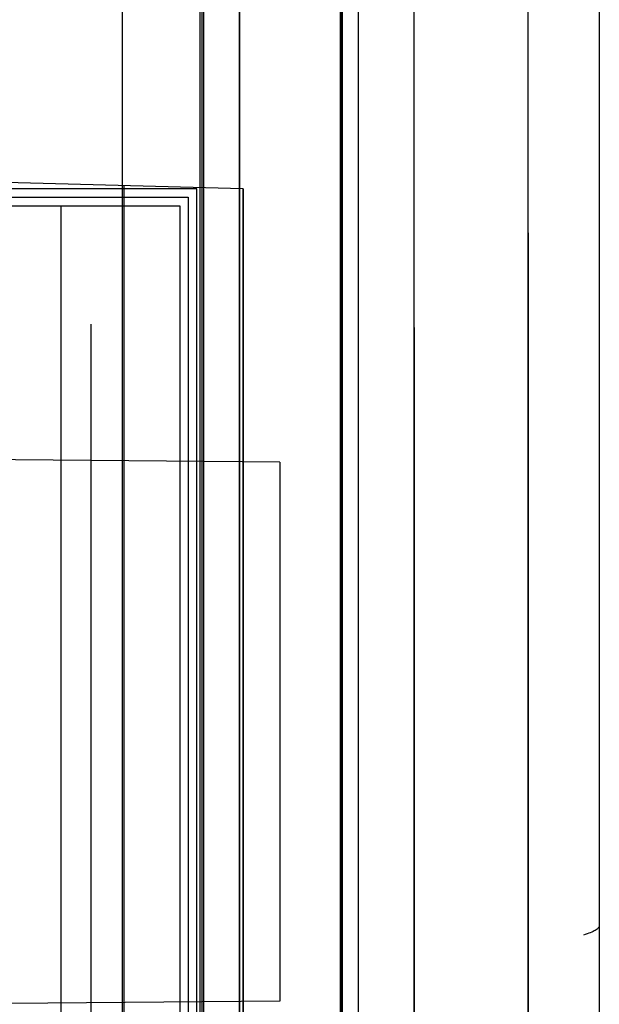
# Model space of a CAD drawing. Header units: millimetres. Extents: x -15 to 7, y 1 to 148.
# Tile 218 of 256: x 4.9 to 7.35, y 66.2 to 70.34. Entities that reach past the tile are written whole.
import ezdxf

# ---------------------------------------------------------------- set-up
doc = ezdxf.new("R2010")
doc.units = ezdxf.units.MM
doc.header["$MEASUREMENT"] = 0
doc.layers.add('Default', color=7, linetype='Continuous', true_color=0x000000)

msp = doc.modelspace()

# ---------------------------------------------------------------- linework, layer by layer
at = {"layer": 'Default', "color": 254, "true_color": 0xcad1ee, "extrusion": (1, -2.00948e-16, -7.95227e-16)}
msp.add_lwpolyline([(66.5328, -28.1469), (71.318, -28.8683), (76.0869, -29.7242), (80.8336, -30.7138), (85.5527, -31.8362), (90.2385, -33.0903), (94.8856, -34.4745), (99.4885, -35.9868), (104.042, -37.6253)], dxfattribs=at)
at = {"layer": 'Default', "color": 254, "true_color": 0xcad1ee, "extrusion": (1, -2.57601e-16, -2.0512e-15)}
msp.add_lwpolyline([(66.4919, -28.3937), (71.2722, -29.1142), (76.0362, -29.969), (80.7781, -30.9575), (85.4924, -32.0789), (90.1734, -33.3317), (94.8156, -34.7145), (99.4138, -36.2255), (103.9626, -37.8625)], dxfattribs=at)
at = {"layer": 'Default', "color": 254, "true_color": 0xcad1ee, "extrusion": (1, -4.77144e-17, -1.06334e-18)}
msp.add_lwpolyline([(103.8985, -38.054), (99.2286, -36.3752), (94.5436, -34.841), (89.8499, -33.4502), (85.1537, -32.2017), (80.4607, -31.0937), (75.7769, -30.1244), (71.1078, -29.2916), (66.4588, -28.5928)], dxfattribs=at)
at = {"layer": 'Default', "color": 254, "true_color": 0xcad1ee, "extrusion": (1, 2.56015e-15, 9.0974e-15)}
msp.add_lwpolyline([(103.8345, -38.2455), (99.2933, -36.6109), (94.7028, -35.1021), (90.0682, -33.7214), (85.3949, -32.4705), (80.6885, -31.351), (75.9543, -30.3642), (71.1982, -29.511), (66.4256, -28.7919)], dxfattribs=at)
at = {"layer": 'Default', "color": 254, "true_color": 0xcad1ee}
for points in [[(6.5659, 8.202), (6.5659, 103.3447)], [(7.345, 103.3447), (7.345, 8.202)], [(6.2552, 10.8888), (6.2552, 101.0968)], [(6.2596, 101.0968), (6.2596, 10.8888)], [(6.2639, 10.8888), (6.2639, 101.0968)], [(6.3296, 101.0968), (6.3296, 10.8888)], [(6.3296, 101.0968), (6.3296, 10.8888)], [(6.3296, 101.0968), (6.3296, 10.8888)], [(5.6639, 100.3968), (5.6639, 11.5888)], [(5.6718, 100.3968), (5.6718, 11.5888)], [(5.6796, 11.5888), (5.6796, 100.3968)], [(5.8296, 100.3968), (5.8296, 11.5888)], [(5.8296, 11.5888), (5.8296, 100.3968)], [(5.8296, 100.3968), (5.8296, 11.5888)], [(5.8296, 100.3968), (5.8296, 11.5888)], [(7.045, 40.8186), (7.045, 77.317)], [(5.3373, 63.1159), (5.3373, 75.6977)], [(5.8296, 75.6805), (5.8296, 63.1331)], [(5.8296, 75.6805), (5.8296, 63.1331)], [(5.845, 69.6334), (4.845, 69.6596)], [(5.345, 16.8493), (5.345, 69.6465)], [(5.345, 16.8493), (5.345, 69.6465)], [(5.845, 16.8624), (5.845, 69.6334)], [(5.845, 69.6334), (5.845, 16.8624)], [(5.845, 69.6334), (5.845, 16.8624)], [(7.045, 69.4471), (7.045, 28.3391)], [(5.2055, 8.2058), (5.2055, 69.0632)], [(6.5659, 69.0485), (6.5659, 8.2414)], [(6, 68.4829), (-1, 68.544)], [(6, 68.4829), (6, 66.2138)], [(6, 66.2138), (-1, 66.1528)]]:
    msp.add_lwpolyline(points, dxfattribs=at)
at = {"layer": 'Default', "color": 254, "true_color": 0xcad1ee, "extrusion": (1, 3.9437e-16, 1.49333e-15)}
msp.add_lwpolyline([(94.2588, -34.2795), (90.7835, -33.2454), (87.3062, -32.2891), (83.8294, -31.4101), (80.3554, -30.6078), (76.8865, -29.8812), (73.425, -29.2295), (69.973, -28.6518), (66.5328, -28.1469)], dxfattribs=at)
at = {"layer": 'Default', "color": 254, "true_color": 0xcad1ee, "extrusion": (1, 0, 0)}
for points in [[(72.1447, -104.5609), (69.0606, -107.6156)], [(72.1028, -104.5434), (69.4471, -107.1738)], [(69.6465, -101.0749), (69.6465, -103.3987)], [(69.6334, -103.3856), (69.6334, -101.088)], [(67.3484, -90.7096), (67.3232, -90.7099), (67.2978, -90.7108), (67.2722, -90.7122), (67.2464, -90.7142), (67.2205, -90.7169), (67.1944, -90.7201), (67.1682, -90.724), (67.1419, -90.7286), (67.1156, -90.7338), (67.0891, -90.7397), (67.0627, -90.7462), (67.0362, -90.7534), (67.0098, -90.7614), (66.9834, -90.77), (66.957, -90.7793), (66.9308, -90.7893), (66.9046, -90.8), (66.8787, -90.8114), (66.8529, -90.8236), (66.8273, -90.8364), (66.8019, -90.8499), (66.7769, -90.8641), (66.752, -90.879), (66.7276, -90.8946), (66.7034, -90.9108), (66.6796, -90.9277), (66.6562, -90.9452), (66.6333, -90.9634), (66.6108, -90.9821), (66.5887, -91.0015), (66.5672, -91.0214), (66.5461, -91.0419), (66.5256, -91.063), (66.5057, -91.0845), (66.4863, -91.1066), (66.4676, -91.1291), (66.4494, -91.152), (66.4319, -91.1754), (66.415, -91.1992), (66.3988, -91.2233), (66.3832, -91.2478), (66.3683, -91.2726), (66.3541, -91.2977), (66.3406, -91.3231), (66.3278, -91.3487), (66.3156, -91.3745), (66.3042, -91.4004), (66.2935, -91.4266), (66.2835, -91.4528), (66.2742, -91.4791), (66.2656, -91.5056), (66.2576, -91.532), (66.2504, -91.5585), (66.2439, -91.5849), (66.238, -91.6114), (66.2328, -91.6377), (66.2282, -91.664), (66.2243, -91.6902), (66.2211, -91.7163), (66.2184, -91.7422), (66.2164, -91.768), (66.215, -91.7936), (66.2141, -91.819), (66.2138, -91.8442), (66.2141, -91.8694), (66.215, -91.8948), (66.2164, -91.9204), (66.2184, -91.9461), (66.2211, -91.9721), (66.2243, -91.9981), (66.2282, -92.0243), (66.2328, -92.0506), (66.238, -92.077), (66.2439, -92.1034), (66.2504, -92.1299), (66.2576, -92.1564), (66.2656, -92.1828), (66.2742, -92.2092), (66.2835, -92.2356), (66.2935, -92.2618), (66.3042, -92.2879), (66.3156, -92.3139), (66.3278, -92.3397), (66.3406, -92.3653), (66.3541, -92.3906), (66.3683, -92.4157), (66.3832, -92.4405), (66.3988, -92.465), (66.415, -92.4892), (66.4319, -92.5129), (66.4494, -92.5363), (66.4676, -92.5593), (66.4863, -92.5818), (66.5057, -92.6038), (66.5256, -92.6254), (66.5461, -92.6464), (66.5672, -92.6669), (66.5887, -92.6869), (66.6108, -92.7062), (66.6333, -92.725), (66.6562, -92.7432), (66.6796, -92.7607), (66.7034, -92.7776), (66.7276, -92.7938), (66.752, -92.8094), (66.7769, -92.8243), (66.8019, -92.8385), (66.8273, -92.852), (66.8529, -92.8648), (66.8787, -92.8769), (66.9046, -92.8884), (66.9308, -92.8991), (66.957, -92.9091), (66.9834, -92.9184), (67.0098, -92.927), (67.0362, -92.9349), (67.0627, -92.9422), (67.0891, -92.9487), (67.1156, -92.9546), (67.1419, -92.9598), (67.1682, -92.9643), (67.1944, -92.9682), (67.2205, -92.9715), (67.2464, -92.9741), (67.2722, -92.9762), (67.2978, -92.9776), (67.3232, -92.9785), (67.3484, -92.9787)], [(67.3484, -92.9787), (67.3484, -90.7096)], [(66.5328, -28.1469), (66.2892, -28.1025), (66.0465, -28.0645), (65.8049, -28.0327), (65.5646, -28.0069), (65.3259, -27.9871), (65.0889, -27.9732), (64.8538, -27.9649), (64.6207, -27.9622), (64.3286, -27.9665), (64.0333, -27.9795), (63.7352, -28.0015), (63.4347, -28.0329), (63.132, -28.0738), (62.8277, -28.1245), (62.5221, -28.1851), (62.2158, -28.256), (61.9092, -28.3373), (61.6029, -28.429), (61.2972, -28.5313), (60.9928, -28.6443), (60.6901, -28.7681), (60.3898, -28.9025), (60.0924, -29.0476), (59.7984, -29.2033), (59.5084, -29.3696), (59.2229, -29.5462), (58.9426, -29.733), (58.6679, -29.9298), (58.3993, -30.1362), (58.1374, -30.3521), (57.8826, -30.5771), (57.6354, -30.8108), (57.3963, -31.0528), (57.1657, -31.3027), (56.9439, -31.56), (56.7313, -31.8244), (56.5283, -32.0952), (56.335, -32.372), (56.1518, -32.6542), (55.9789, -32.9413)]]:
    msp.add_lwpolyline(points, dxfattribs=at)
at = {"layer": 'Default', "color": 171, "true_color": 0x8080ff}
for points in [[(5.6503, 69.6334), (4.6503, 69.6334)], [(5.6503, 27.6838), (5.6503, 69.6334)], [(4.6145, 69.5976), (5.6145, 69.5976)], [(5.6145, 69.5976), (5.6145, 27.6301)], [(4.5788, 69.5618), (5.5788, 69.5618)], [(5.0788, 27.5764), (5.0788, 69.5618)], [(5.5788, 69.5618), (5.5788, 27.5764)]]:
    msp.add_lwpolyline(points, dxfattribs=at)
at = {"layer": 'Default', "color": 254, "true_color": 0xcad1ee, "extrusion": (-0.026159, 0.000684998, 0.999658)}
msp.add_lwpolyline([(-69.7625, 0.3128), (-69.7625, 1.3134)], dxfattribs=at)
at = {"layer": 'Default', "color": 254, "true_color": 0xcad1ee, "extrusion": (0.026159, -0.000684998, 0.999658)}
msp.add_lwpolyline([(69.7625, -6.6641), (69.7625, -5.6634)], dxfattribs=at)
at = {"layer": 'Default', "color": 171, "true_color": 0x8080ff, "extrusion": (1, 0, 0)}
msp.add_lwpolyline([(69.5618, -103.2618), (69.6334, -101.2118)], dxfattribs=at)
at = {"layer": 'Default', "color": 171, "true_color": 0x8080ff, "extrusion": (-0.001217, 0.999392, -0.034857)}
msp.add_lwpolyline([(-5.7351, -98.7233), (-5.6635, -100.7746)], dxfattribs=at)
at = {"layer": 'Default', "color": 254, "true_color": 0xcad1ee, "extrusion": (-0.026177, -0.70347, 0.710243)}
for points in [[(4.4577, -25.9695), (4.458, -25.9913), (4.4577, -26.0135), (4.4567, -26.0358), (4.4551, -26.0582), (4.4529, -26.0808), (4.45, -26.1034), (4.4464, -26.1259), (4.4421, -26.1484), (4.4371, -26.1707), (4.4314, -26.1928), (4.425, -26.2146), (4.4179, -26.2361), (4.4102, -26.2572), (4.4061, -26.2676), (4.4018, -26.2778), (4.3973, -26.2879), (4.3927, -26.2979), (4.388, -26.3077), (4.3831, -26.3174), (4.378, -26.3269), (4.3728, -26.3363), (4.3675, -26.3455), (4.362, -26.3545), (4.3564, -26.3633), (4.3506, -26.3719), (4.3447, -26.3804), (4.3387, -26.3886), (4.3326, -26.3967), (4.3264, -26.4045), (4.3201, -26.4121), (4.3137, -26.4195), (4.3072, -26.4267), (4.3005, -26.4337), (4.2938, -26.4404), (4.2871, -26.4469), (4.2802, -26.4532), (4.2733, -26.4592), (4.2663, -26.4651), (4.2593, -26.4707), (4.2522, -26.476), (4.245, -26.4811), (4.2378, -26.486), (4.2306, -26.4907), (4.2233, -26.4951), (4.2161, -26.4993), (4.2087, -26.5032), (4.2014, -26.507), (4.1941, -26.5105), (4.1867, -26.5137), (4.1794, -26.5168), (4.172, -26.5196)], [(4.172, -26.5196), (4.1612, -26.5235), (4.1502, -26.5272), (4.1393, -26.5307), (4.1283, -26.5339), (4.1172, -26.537), (4.1061, -26.5398), (4.095, -26.5423), (4.0838, -26.5447), (4.0726, -26.5468), (4.0614, -26.5487), (4.0502, -26.5504), (4.0389, -26.5518), (4.0277, -26.553), (4.0164, -26.554), (4.0051, -26.5548), (3.9938, -26.5553)]]:
    msp.add_lwpolyline(points, dxfattribs=at)
at = {"layer": 'Default', "color": 254, "true_color": 0xcad1ee, "extrusion": (0, 1, 0)}
for points in [[(-4.845, -30.8901), (-5.8296, -30.8557)], [(-6, -92.9787), (1, -93.0398)], [(1, -90.6485), (-6, -90.7096)]]:
    msp.add_lwpolyline(points, dxfattribs=at)
at = {"layer": 'Default', "color": 254, "true_color": 0xcad1ee, "extrusion": (0.010765, 0.999942, 0.000281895)}
msp.add_lwpolyline([(-5.8222, -107.6057), (-3.1011, -107.6769)], dxfattribs=at)
at = {"layer": 'Default', "color": 254, "true_color": 0xcad1ee, "extrusion": (1, 9.18631e-08, 3.28885e-14)}
msp.add_lwpolyline([(28.0939, -107.5611), (69.0673, -107.5611)], dxfattribs=at)
at = {"layer": 'Default', "color": 254, "true_color": 0xcad1ee, "extrusion": (1, 8.0911e-16, -7.73963e-16)}
msp.add_lwpolyline([(67.3484, -90.7096), (67.3736, -90.7099), (67.399, -90.7108), (67.4246, -90.7122), (67.4503, -90.7142), (67.4763, -90.7169), (67.5023, -90.7201), (67.5285, -90.724), (67.5548, -90.7286), (67.5812, -90.7338), (67.6076, -90.7397), (67.6341, -90.7462), (67.6606, -90.7534), (67.687, -90.7614), (67.7134, -90.77), (67.7398, -90.7793), (67.766, -90.7893), (67.7921, -90.8), (67.8181, -90.8114), (67.8439, -90.8236), (67.8695, -90.8364), (67.8948, -90.8499), (67.9199, -90.8641), (67.9447, -90.879), (67.9692, -90.8946), (67.9934, -90.9108), (68.0172, -90.9277), (68.0405, -90.9452), (68.0635, -90.9634), (68.086, -90.9821), (68.1081, -91.0015), (68.1296, -91.0214), (68.1506, -91.0419), (68.1711, -91.063), (68.1911, -91.0845), (68.2104, -91.1066), (68.2292, -91.1291), (68.2474, -91.152), (68.2649, -91.1754), (68.2818, -91.1992), (68.298, -91.2233), (68.3136, -91.2478), (68.3285, -91.2726), (68.3427, -91.2977), (68.3562, -91.3231), (68.369, -91.3487), (68.3811, -91.3745), (68.3926, -91.4004), (68.4033, -91.4266), (68.4133, -91.4528), (68.4226, -91.4791), (68.4312, -91.5056), (68.4391, -91.532), (68.4464, -91.5585), (68.4529, -91.5849), (68.4588, -91.6114), (68.464, -91.6377), (68.4685, -91.664), (68.4724, -91.6902), (68.4757, -91.7163), (68.4784, -91.7422), (68.4804, -91.768), (68.4818, -91.7936), (68.4827, -91.819), (68.4829, -91.8442), (68.4827, -91.8694), (68.4818, -91.8948), (68.4804, -91.9204), (68.4784, -91.9461), (68.4757, -91.9721), (68.4724, -91.9981), (68.4685, -92.0243), (68.464, -92.0506), (68.4588, -92.077), (68.4529, -92.1034), (68.4464, -92.1299), (68.4391, -92.1564), (68.4312, -92.1828), (68.4226, -92.2092), (68.4133, -92.2356), (68.4033, -92.2618), (68.3926, -92.2879), (68.3811, -92.3139), (68.369, -92.3397), (68.3562, -92.3653), (68.3427, -92.3906), (68.3285, -92.4157), (68.3136, -92.4405), (68.298, -92.465), (68.2818, -92.4892), (68.2649, -92.5129), (68.2474, -92.5363), (68.2292, -92.5593), (68.2104, -92.5818), (68.1911, -92.6038), (68.1711, -92.6254), (68.1506, -92.6464), (68.1296, -92.6669), (68.1081, -92.6869), (68.086, -92.7062), (68.0635, -92.725), (68.0405, -92.7432), (68.0172, -92.7607), (67.9934, -92.7776), (67.9692, -92.7938), (67.9447, -92.8094), (67.9199, -92.8243), (67.8948, -92.8385), (67.8695, -92.852), (67.8439, -92.8648), (67.8181, -92.8769), (67.7921, -92.8884), (67.766, -92.8991), (67.7398, -92.9091), (67.7134, -92.9184), (67.687, -92.927), (67.6606, -92.9349), (67.6341, -92.9422), (67.6076, -92.9487), (67.5812, -92.9546), (67.5548, -92.9598), (67.5285, -92.9643), (67.5023, -92.9682), (67.4763, -92.9715), (67.4503, -92.9741), (67.4246, -92.9762), (67.399, -92.9776), (67.3736, -92.9785), (67.3484, -92.9787)], dxfattribs=at)
at = {"layer": 'Default', "color": 254, "true_color": 0xcad1ee, "extrusion": (1, -2.13367e-10, -9.69267e-11)}
msp.add_lwpolyline([(55.9788, -32.9413), (56.0714, -32.785), (56.1673, -32.6295), (56.2665, -32.475), (56.3692, -32.3215), (56.4752, -32.1691), (56.5846, -32.018), (56.6974, -31.8683), (56.8135, -31.7199), (56.9329, -31.5732), (57.0557, -31.4281), (57.1816, -31.2848), (57.3109, -31.1433), (57.4433, -31.0038), (57.5789, -30.8664), (57.7176, -30.7312), (57.8594, -30.5983), (58.0042, -30.4677), (58.1519, -30.3397), (58.3026, -30.2142), (58.4561, -30.0913), (58.6123, -29.9713), (58.7712, -29.854), (58.9327, -29.7398), (59.0968, -29.6285), (59.2633, -29.5204), (59.4321, -29.4155), (59.6032, -29.3138), (59.7765, -29.2154), (59.9518, -29.1205), (60.1291, -29.029), (60.3083, -28.941), (60.4892, -28.8566), (60.6718, -28.7759), (60.8559, -28.6988), (61.0415, -28.6255), (61.2283, -28.5559), (61.4164, -28.4901), (61.6055, -28.4281), (61.7956, -28.37), (61.9866, -28.3158), (62.1783, -28.2654), (62.3706, -28.2189), (62.5635, -28.1763), (62.7567, -28.1377), (62.9501, -28.1029), (63.1438, -28.072), (63.3374, -28.045), (63.531, -28.0218), (63.7244, -28.0025), (63.9175, -27.987), (64.1102, -27.9753), (64.3023, -27.9673), (64.4939, -27.963), (64.6847, -27.9624), (64.8747, -27.9654), (65.0638, -27.972), (65.2519, -27.9822), (65.4389, -27.9958), (65.6247, -28.0128), (65.8092, -28.0332), (65.9923, -28.0568), (66.174, -28.0837), (66.3542, -28.1138), (66.5328, -28.1469)], dxfattribs=at)
at = {"layer": 'Default', "color": 254, "true_color": 0xcad1ee, "extrusion": (-0.071737, 0.989857, -0.122621)}
msp.add_lwpolyline([(-12.0652, -20.1119), (-11.828, -20.5132)], dxfattribs=at)
at = {"layer": 'Default', "color": 254, "true_color": 0xcad1ee, "extrusion": (1, -9.37827e-16, 4.15713e-15)}
msp.add_lwpolyline([(56.1952, -33.0667), (56.2854, -32.9142), (56.379, -32.7626), (56.4758, -32.6118), (56.576, -32.4621), (56.6794, -32.3135), (56.7861, -32.1661), (56.8961, -32.02), (57.0094, -31.8753), (57.1259, -31.7322), (57.2457, -31.5906), (57.3686, -31.4508), (57.4947, -31.3129), (57.6239, -31.1768), (57.7562, -31.0428), (57.8915, -30.9109), (58.0299, -30.7812), (58.1711, -30.6539), (58.3153, -30.529), (58.4623, -30.4066), (58.612, -30.2868), (58.7645, -30.1697), (58.9195, -30.0554), (59.0771, -29.9439), (59.2372, -29.8354), (59.3996, -29.73), (59.5644, -29.6276), (59.7314, -29.5285), (59.9004, -29.4326), (60.0715, -29.34), (60.2445, -29.2508), (60.4193, -29.1651), (60.5959, -29.0828), (60.774, -29.0041), (60.9537, -28.929), (61.1347, -28.8575), (61.317, -28.7897), (61.5005, -28.7256), (61.6851, -28.6652), (61.8706, -28.6086), (62.0569, -28.5557), (62.2439, -28.5067), (62.4316, -28.4614), (62.6197, -28.42), (62.8082, -28.3824), (62.997, -28.3485), (63.1859, -28.3185), (63.3748, -28.2922), (63.5637, -28.2698), (63.7524, -28.251), (63.9407, -28.236), (64.1287, -28.2247), (64.3162, -28.217), (64.5031, -28.2129), (64.6892, -28.2125), (64.8746, -28.2155), (65.059, -28.2221), (65.2425, -28.2321), (65.4249, -28.2455), (65.6061, -28.2622), (65.7861, -28.2822), (65.9647, -28.3054), (66.1419, -28.3318), (66.3177, -28.3612), (66.4919, -28.3937)], dxfattribs=at)
at = {"layer": 'Default', "color": 254, "true_color": 0xcad1ee, "extrusion": (1, 4.73389e-16, 1.33775e-15)}
msp.add_lwpolyline([(66.4256, -28.7919), (66.2586, -28.7606), (66.0901, -28.7322), (65.9202, -28.7067), (65.749, -28.6842), (65.5764, -28.6649), (65.4026, -28.6486), (65.2278, -28.6356), (65.0518, -28.6258), (64.8749, -28.6193), (64.6972, -28.6161), (64.5187, -28.6164), (64.3395, -28.62), (64.1597, -28.6272), (63.9794, -28.6379), (63.7987, -28.6521), (63.6178, -28.6698), (63.4366, -28.6912), (63.2554, -28.7162), (63.0742, -28.7448), (62.8932, -28.777), (62.7123, -28.8129), (62.5319, -28.8525), (62.3519, -28.8957), (62.1725, -28.9426), (61.9937, -28.993), (61.8158, -29.0472), (61.6387, -29.1049), (61.4627, -29.1662), (61.2878, -29.231), (61.1141, -29.2994), (60.9417, -29.3713), (60.7708, -29.4466), (60.6014, -29.5253), (60.4337, -29.6074), (60.2677, -29.6928), (60.1036, -29.7814), (59.9413, -29.8733), (59.7811, -29.9682), (59.6231, -30.0662), (59.4672, -30.1672), (59.3136, -30.2711), (59.1623, -30.3778), (59.0135, -30.4873), (58.8673, -30.5995), (58.7235, -30.7143), (58.5825, -30.8315), (58.4441, -30.9512), (58.3086, -31.0732), (58.1758, -31.1975), (58.0459, -31.3238), (57.9189, -31.4523), (57.7949, -31.5826), (57.6739, -31.7149), (57.5559, -31.8489), (57.441, -31.9845), (57.3292, -32.1217), (57.2204, -32.2603), (57.1148, -32.4003), (57.0124, -32.5416), (56.9131, -32.6841), (56.817, -32.8276), (56.724, -32.9721), (56.6342, -33.1174), (56.5475, -33.2636)], dxfattribs=at)
at = {"layer": 'Default', "color": 254, "true_color": 0xcad1ee}
msp.add_polyline3d([(7.345, 66.5328, -28.1469), (7.3447, 66.5301, -28.1631), (7.3439, 66.5274, -28.1792), (7.3426, 66.5248, -28.1953), (7.3407, 66.5221, -28.2113), (7.3383, 66.5194, -28.2273), (7.3354, 66.5168, -28.2432), (7.3319, 66.5142, -28.259), (7.328, 66.5116, -28.2746), (7.3235, 66.509, -28.2902), (7.3185, 66.5065, -28.3055), (7.3129, 66.504, -28.3207), (7.3069, 66.5015, -28.3358), (7.3004, 66.499, -28.3506), (7.2934, 66.4966, -28.3652), (7.286, 66.4942, -28.3795), (7.278, 66.4919, -28.3937)], dxfattribs=at)

doc.saveas('drawing.dxf')
